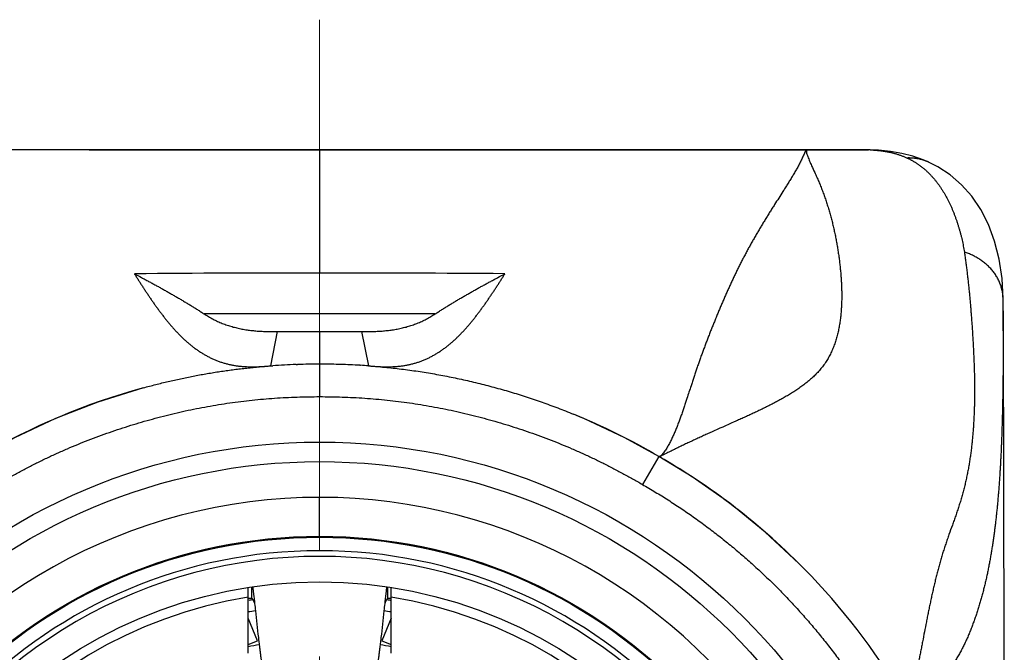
# Model space of a CAD drawing. Header units: millimetres. Extents: x 0 to 594, y 0 to 420.
# Tile 52 of 132: x 190 to 205, y 262 to 272. Entities that reach past the tile are written whole.
import ezdxf

# ---------------------------------------------------------------- set-up
doc = ezdxf.new("R2010")
doc.units = ezdxf.units.MM
doc.header["$LTSCALE"] = 0.257233
doc.linetypes.add('CENTER', pattern=[50.8, 31.75, -6.35, 6.35, -6.35])
doc.layers.add('NoLayerName_001', color=7, linetype='Continuous')

msp = doc.modelspace()

# ---------------------------------------------------------------- linework, layer by layer
at = {"layer": 'NoLayerName_001', "color": 2, "linetype": 'CENTER', "lineweight": 13}
msp.add_line((194.5831, 272.0514), (194.5831, 240.6013), dxfattribs=at)
at = {"layer": 'NoLayerName_001', "color": 7, "linetype": 'Continuous', "lineweight": 25}
for p, q in [((193.4168, 270.0512), (186.9146, 270.0513)), ((191.0331, 270.0513), (189.5167, 270.0513)), ((191.0331, 270.0513), (193.2745, 270.0513)), ((194.1721, 270.0498), (193.4168, 270.0512)), ((194.5831, 270.0494), (194.1721, 270.0498)), ((194.9854, 270.0497), (194.5831, 270.0494)), ((195.8918, 270.0513), (194.9854, 270.0497)), ((202.9881, 270.0508), (195.8917, 270.0513)), ((195.8917, 270.0513), (198.1331, 270.0513)), ((198.1331, 270.0513), (199.6495, 270.0513)), ((199.6495, 270.0513), (199.6981, 270.0513)), ((199.6981, 270.0513), (199.7081, 270.0513)), ((199.7081, 270.0513), (202.0831, 270.0513)), ((202.0831, 270.0513), (202.2517, 270.0513)), ((203.964, 269.8563), (203.9618, 269.8573)), ((205.1083, 266.7727), (205.1038, 267.7534)), ((193.8331, 266.7247), (193.9366, 267.2509)), ((193.9366, 267.2509), (194.5831, 267.2509)), ((194.5831, 267.2509), (195.2296, 267.2509)), ((195.2296, 267.2509), (195.3331, 266.7247)), ((193.8065, 266.7228), (193.8331, 266.7247)), ((193.8331, 266.7247), (193.8496, 266.7259)), ((193.8496, 266.7259), (193.8607, 266.7267)), ((194.2216, 266.745), (194.2433, 266.7457)), ((195.2025, 266.7332), (195.2099, 266.7327)), ((195.3331, 266.7247), (195.3597, 266.7228)), ((199.8059, 265.3283), (199.8059, 265.3283)), ((193.4831, 262.3013), (193.4831, 263.3156)), ((193.5331, 263.3175), (193.5331, 263.1513)), ((195.6331, 263.1513), (195.6331, 263.3175)), ((195.6831, 262.3013), (195.6831, 263.3156)), ((193.4831, 263.1513), (193.5331, 263.1513)), ((195.6331, 263.1513), (195.6831, 263.1513)), ((193.6242, 262.4949), (193.4831, 262.8441)), ((195.6831, 262.8441), (195.5421, 262.4949)), ((193.4831, 262.438), (193.6242, 262.4949)), ((195.5421, 262.4949), (195.6831, 262.438))]:
    msp.add_line(p, q, dxfattribs=at)
at = {"layer": 'NoLayerName_001', "color": 8, "linetype": 'Continuous', "lineweight": 25}
for p, q in [((194.5831, 270.0494), (194.5831, 268.1529)), ((202.2517, 270.0513), (202.3021, 270.0513)), ((202.3021, 270.0513), (202.4149, 270.0512)), ((202.4149, 270.0512), (202.9463, 270.0508)), ((202.9464, 270.0509), (202.9463, 270.0508)), ((203.0561, 270.0498), (203.0338, 270.0503)), ((196.3612, 267.5237), (192.8051, 267.5237)), ((194.5831, 267.2509), (194.5831, 266.251)), ((199.8035, 265.3321), (199.5548, 264.8983)), ((194.5831, 264.1013), (194.5831, 264.7013))]:
    msp.add_line(p, q, dxfattribs=at)
at = {"layer": 'NoLayerName_001', "color": 7, "linetype": 'Continuous', "lineweight": 25}
for points in [[(203.0561, 270.0498), (203.0536, 270.0499), (203.0338, 270.0503), (203.0123, 270.0506), (202.9881, 270.0508)], [(203.5466, 269.9938), (203.3695, 270.0249), (203.1863, 270.0435), (203.0563, 270.0498)], [(203.9618, 269.8573), (203.8733, 269.895), (203.7153, 269.9502), (203.5466, 269.9938)], [(205.1038, 267.7535), (205.0874, 268.0699), (205.0439, 268.3675), (204.9744, 268.6455), (204.88, 268.9007), (204.7629, 269.1302), (204.6241, 269.3341), (204.4661, 269.5114), (204.2907, 269.6623), (204.0995, 269.7872), (203.964, 269.8563)], [(205.1229, 260.0973), (205.1225, 260.9069), (205.1218, 261.7004), (205.1207, 262.4776), (205.1194, 263.2379), (205.1177, 263.9805), (205.1157, 264.7056), (205.1135, 265.4148), (205.1083, 266.7727)], [(191.8687, 266.3868), (191.1677, 266.1682), (190.5141, 265.9136), (189.8829, 265.6171), (189.3628, 265.3321)], [(199.8035, 265.3321), (199.2798, 265.619), (198.6481, 265.9154), (198.489, 265.982)], [(202.1539, 263.4859), (201.9618, 263.6827), (201.444, 264.1645), (200.8958, 264.6098), (200.319, 265.0158), (199.8035, 265.3321)]]:
    msp.add_lwpolyline(points, dxfattribs=at)
for radius in [9.25, 8.95, 7.8, 7.1]:
    msp.add_circle((194.5831, 256.3013), radius, dxfattribs=at)
at = {"layer": 'NoLayerName_001', "color": 8, "linetype": 'Continuous', "lineweight": 25}
msp.add_circle((194.5831, 256.3013), 7.7866, dxfattribs=at)
for centre, radius, start, end in [((202.9579, 267.7003), 2.3509, 87.60099, 88.22439), ((194.5831, 256.3013), 7.5788, 0, 180), ((194.5831, 256.3013), 7.4922, 359.99956, 180.00043)]:
    msp.add_arc(centre, radius, start, end, dxfattribs=at)
at = {"layer": 'NoLayerName_001', "color": 7, "linetype": 'Continuous', "lineweight": 25}
for centre, radius, start, end in [((194.5694, -98.9357), 367.0886, 89.997865, 90.442943), ((194.6365, -88.616), 356.7689, 89.55062, 90.008572), ((194.5664, 256.3822), 10.3685, 91.90587, 93.90257), ((194.582, 255.9043), 10.8467, 89.99404, 91.78941), ((194.584, 255.8689), 10.8821, 88.47894, 90.00459), ((194.5889, 256.0851), 10.6658, 88.30856, 88.47434), ((194.5962, 256.3026), 10.4481, 86.67331, 88.31356), ((194.6092, 256.5408), 10.2096, 85.93424, 86.62704), ((194.5976, 256.3991), 10.3538, 105.28168, 120.37056), ((194.5572, 256.376), 10.3795, 59.63927, 67.74055), ((194.6456, 256.3461), 10.361, 43.55865, 60.14479), ((194.5831, 256.3013), 8.4, 35.32547, 151.98352), ((194.6488, 256.3437), 10.3603, 29.94322, 43.58043), ((194.5831, 256.3013), 6.95, 99.10669, 80.89331), ((194.5831, 256.3013), 6.9, 98.56028, 99.10159), ((194.5831, 256.3013), 6.9, 80.89841, 81.43998), ((194.5831, 256.3013), 6.7268, 98.45205, 99.4189), ((194.5831, 256.3013), 6.7268, 80.5811, 81.54795), ((194.5831, 256.3013), 6.2, 98.63383, 100.22514), ((194.5831, 256.3013), 6.2, 79.77486, 81.36619)]:
    msp.add_arc(centre, radius, start, end, dxfattribs=at)
at = {"layer": 'NoLayerName_001', "color": 8, "linetype": 'Continuous', "lineweight": 25}
for points, knots in [([(193.2786, 270.0513), (193.4308, 270.0511), (193.8439, 270.0506), (194.2787, 270.0494), (194.5614, 270.0494), (194.5831, 270.0494)], [0, 0, 0, 0, 0.4565981, 1.2393377, 1.304566, 1.304566, 1.304566, 1.304566]), ([(194.5831, 270.0494), (194.7358, 270.0495), (195.1502, 270.0497), (195.5864, 270.0513), (195.8699, 270.0513), (195.8917, 270.0513)], [0, 0, 0, 0, 0.4580194, 1.2431955, 1.3086268, 1.3086268, 1.3086268, 1.3086268]), ([(202.0831, 270.0513), (202.0759, 270.043), (202.0592, 270.0275), (202.0473, 269.9955), (202.0327, 269.965), (202.0186, 269.9342), (202.0041, 269.9037), (201.9892, 269.8733), (201.9738, 269.8431), (201.9581, 269.8131), (201.942, 269.7833), (201.9255, 269.7537), (201.9088, 269.7243), (201.8918, 269.695), (201.8747, 269.6658), (201.8573, 269.6367), (201.8397, 269.6078), (201.8221, 269.5789), (201.8043, 269.5501), (201.7864, 269.5213), (201.7684, 269.4927), (201.7443, 269.4545), (201.6838, 269.3592), (201.6168, 269.2547), (201.5504, 269.1498), (201.5204, 269.102), (201.4965, 269.0637), (201.4786, 269.035), (201.4608, 269.0062), (201.443, 268.9774), (201.4254, 268.9485), (201.4078, 268.9196), (201.3902, 268.8906), (201.3728, 268.8616), (201.3554, 268.8325), (201.3382, 268.8034), (201.321, 268.7742), (201.3039, 268.745), (201.2869, 268.7157), (201.2701, 268.6863), (201.2589, 268.6667), (201.2533, 268.6569)], [0, 0, 0, 0, 0.0329818, 0.0669028, 0.1007311, 0.1345894, 0.1684535, 0.2023065, 0.2361616, 0.2700214, 0.3038842, 0.3377468, 0.3716067, 0.4054648, 0.4393225, 0.4731803, 0.5070378, 0.5408949, 0.574752, 0.6086091, 0.6424664, 0.6763236, 0.7440372, 0.981034, 1.0487475, 1.1164612, 1.1503182, 1.1841751, 1.218032, 1.2518888, 1.2857457, 1.3196025, 1.3534594, 1.3873164, 1.4211735, 1.4550309, 1.4888889, 1.5227473, 1.5566061, 1.5904651, 1.6243242, 1.6243242, 1.6243242, 1.6243242]), ([(202.0831, 270.0513), (202.0807, 270.0399), (202.071, 270.0161), (202.0852, 269.9799), (202.0966, 269.944), (202.1111, 269.9086), (202.1259, 269.8735), (202.1413, 269.8387), (202.1675, 269.7808), (202.1942, 269.7232), (202.2204, 269.6653), (202.236, 269.6306), (202.2513, 269.5957), (202.2663, 269.5606), (202.281, 269.5255), (202.2953, 269.4902), (202.3093, 269.4547), (202.323, 269.4191), (202.3363, 269.3834), (202.3493, 269.3476), (202.3619, 269.3116), (202.3742, 269.2756), (202.3862, 269.2394), (202.3979, 269.2031), (202.4093, 269.1667), (202.4203, 269.1302), (202.4311, 269.0937), (202.4415, 269.057), (202.4516, 269.0203), (202.4615, 268.9835), (202.471, 268.9466), (202.4802, 268.9096), (202.4891, 268.8725), (202.4977, 268.8354), (202.506, 268.7982), (202.514, 268.7609), (202.5217, 268.7236), (202.5292, 268.6862), (202.5363, 268.6488), (202.5431, 268.6113), (202.5475, 268.5863), (202.5497, 268.5737)], [0, 0, 0, 0, 0.0349115, 0.0729975, 0.1111126, 0.149219, 0.1873274, 0.2254351, 0.2635419, 0.377865, 0.4159746, 0.4540834, 0.4921909, 0.5302981, 0.5684068, 0.6065173, 0.6446294, 0.6827426, 0.7208563, 0.7589699, 0.7970825, 0.8351946, 0.8733065, 0.9114184, 0.9495306, 0.9876431, 1.0257557, 1.0638681, 1.1019805, 1.1400928, 1.1782049, 1.2163169, 1.2544287, 1.2925403, 1.3306518, 1.3687635, 1.4068752, 1.4449871, 1.4830987, 1.5212099, 1.5593199, 1.5593199, 1.5593199, 1.5593199]), ([(202.9463, 270.0508), (202.9519, 270.0508), (202.966, 270.0508), (202.9829, 270.0507), (202.9956, 270.0507), (203.0012, 270.0506), (203.0054, 270.0506), (203.0096, 270.0505), (203.0139, 270.0505), (203.0181, 270.0504), (203.0223, 270.0503), (203.0265, 270.0502), (203.0294, 270.0501), (203.0308, 270.0501)], [0, 0, 0, 0, 0.016900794, 0.04225359, 0.050704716, 0.054930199, 0.059155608, 0.063380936, 0.067606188, 0.071831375, 0.076056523, 0.080281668, 0.08450686, 0.08450686, 0.08450686, 0.08450686]), ([(203.0563, 270.0491), (203.0587, 270.049), (203.0636, 270.0488), (203.0709, 270.0485), (203.0782, 270.0481), (203.0854, 270.0477), (203.0927, 270.0473), (203.1, 270.0469), (203.1073, 270.0464), (203.1145, 270.0459), (203.1218, 270.0454), (203.1291, 270.0449), (203.1363, 270.0443), (203.1436, 270.0437), (203.1509, 270.0431), (203.1581, 270.0424), (203.1654, 270.0418), (203.1726, 270.0411), (203.1799, 270.0403), (203.1871, 270.0396), (203.1944, 270.0388), (203.1992, 270.0382), (203.2016, 270.038)], [0, 0, 0, 0, 0.00728688, 0.01457374, 0.02186066, 0.02914771, 0.03643499, 0.04372255, 0.05101037, 0.05829839, 0.06558654, 0.07287478, 0.08016306, 0.08745134, 0.09473956, 0.10202769, 0.10931571, 0.11660357, 0.12389125, 0.13117873, 0.138466, 0.14575304, 0.14575304, 0.14575304, 0.14575304]), ([(203.2016, 270.038), (203.2089, 270.0371), (203.2236, 270.0354), (203.2456, 270.0324), (203.2675, 270.0291), (203.2894, 270.0256), (203.3112, 270.0217), (203.333, 270.0175), (203.3547, 270.013), (203.3763, 270.0082), (203.3979, 270.0031), (203.4194, 269.9975), (203.4408, 269.9917), (203.4621, 269.9855), (203.4833, 269.9789), (203.5044, 269.972), (203.5253, 269.9647), (203.5461, 269.957), (203.5668, 269.949), (203.5873, 269.9407), (203.6077, 269.932), (203.6211, 269.9258), (203.6279, 269.9228)], [0, 0, 0, 0, 0.02215217, 0.04431071, 0.06647394, 0.08864053, 0.11080946, 0.13298011, 0.1551522, 0.17732584, 0.19950155, 0.22168023, 0.24386283, 0.26604812, 0.28823415, 0.31041912, 0.33260143, 0.35477967, 0.37695264, 0.39911934, 0.421279, 0.44343109, 0.44343109, 0.44343109, 0.44343109]), ([(203.9618, 269.8573), (203.9566, 269.8596), (203.9462, 269.8643), (203.9303, 269.8708), (203.9143, 269.877), (203.8981, 269.8828), (203.8818, 269.8882), (203.8654, 269.8933), (203.8489, 269.8979), (203.8322, 269.9022), (203.8155, 269.9061), (203.7987, 269.9096), (203.7818, 269.9126), (203.7648, 269.9153), (203.7478, 269.9176), (203.7307, 269.9196), (203.7136, 269.9211), (203.6965, 269.9222), (203.6793, 269.923), (203.6622, 269.9233), (203.645, 269.9233), (203.6336, 269.923), (203.6279, 269.9228)], [0, 0, 0, 0, 0.01713388, 0.03427846, 0.05143265, 0.06859523, 0.08576492, 0.10294038, 0.1201202, 0.13730299, 0.15448733, 0.17167182, 0.18885528, 0.20603715, 0.22321679, 0.2403934, 0.25756602, 0.27473356, 0.29189478, 0.30904838, 0.32619292, 0.34332692, 0.34332692, 0.34332692, 0.34332692]), ([(203.6279, 269.9228), (203.6331, 269.9204), (203.6435, 269.9155), (203.659, 269.9079), (203.6744, 269.9001), (203.6896, 269.8921), (203.7048, 269.8838), (203.7198, 269.8753), (203.7347, 269.8665), (203.7495, 269.8575), (203.7641, 269.8484), (203.7786, 269.8389), (203.7929, 269.8293), (203.8071, 269.8195), (203.8211, 269.8094), (203.835, 269.7992), (203.8487, 269.7887), (203.8623, 269.7781), (203.8757, 269.7672), (203.8889, 269.7562), (203.902, 269.745), (203.9105, 269.7373), (203.9148, 269.7335)], [0, 0, 0, 0, 0.01723048, 0.03447152, 0.05172181, 0.06897998, 0.08624462, 0.1035143, 0.12078755, 0.13806289, 0.15533879, 0.17261373, 0.18988618, 0.2071546, 0.22441745, 0.2416732, 0.25892031, 0.2761581, 0.29338873, 0.3106148, 0.32783874, 0.34506279, 0.34506279, 0.34506279, 0.34506279]), ([(203.9148, 269.7335), (203.9264, 269.7228), (203.9497, 269.7016), (203.9829, 269.668), (204.015, 269.6333), (204.046, 269.5975), (204.0757, 269.5607), (204.1043, 269.523), (204.1318, 269.4844), (204.1581, 269.4451), (204.1833, 269.4051), (204.2074, 269.3645), (204.2305, 269.3232), (204.2526, 269.2815), (204.2737, 269.2392), (204.2939, 269.1965), (204.3132, 269.1534), (204.3317, 269.1099), (204.3493, 269.0661), (204.3661, 269.022), (204.382, 268.9775), (204.3972, 268.9328), (204.4117, 268.8878), (204.4254, 268.8426), (204.4385, 268.7972), (204.4508, 268.7516), (204.4623, 268.7057), (204.4731, 268.6597), (204.483, 268.6136), (204.4922, 268.5673), (204.5005, 268.5208), (204.5053, 268.4897), (204.5077, 268.4741)], [0, 0, 0, 0, 0.0472047, 0.0944467, 0.1417289, 0.1890463, 0.2363866, 0.283731, 0.3310543, 0.3783414, 0.4256046, 0.4728559, 0.5201027, 0.5673484, 0.6145922, 0.6618298, 0.7090557, 0.7562743, 0.8034922, 0.8507139, 0.8979426, 0.9451796, 0.9924248, 1.0396764, 1.0869311, 1.1341842, 1.1814317, 1.2286706, 1.2758989, 1.3231158, 1.3703213, 1.4175168, 1.4175168, 1.4175168, 1.4175168]), ([(201.2533, 268.6569), (201.2478, 268.6471), (201.2366, 268.6274), (201.2201, 268.5979), (201.2037, 268.5683), (201.1873, 268.5386), (201.1711, 268.5089), (201.155, 268.4791), (201.139, 268.4493), (201.1231, 268.4194), (201.1074, 268.3894), (201.0918, 268.3594), (201.0762, 268.3293), (201.0608, 268.2991), (201.0455, 268.2689), (201.0304, 268.2386), (201.0153, 268.2083), (201.0003, 268.1779), (200.9855, 268.1475), (200.9708, 268.117), (200.9562, 268.0865), (200.9417, 268.0559), (200.9273, 268.0252), (200.9131, 267.9945), (200.8989, 267.9637), (200.8848, 267.9329), (200.8709, 267.9021), (200.857, 267.8712), (200.8433, 267.8403), (200.8296, 267.8093), (200.8161, 267.7783), (200.8026, 267.7472), (200.7892, 267.7161), (200.7759, 267.685), (200.7627, 267.6538), (200.7495, 267.6226), (200.7364, 267.5914), (200.719, 267.5497), (200.6975, 267.4976), (200.676, 267.4454), (200.6633, 267.414), (200.659, 267.4035)], [0, 0, 0, 0, 0.0338592, 0.0677185, 0.1015777, 0.1354368, 0.1692959, 0.203155, 0.237014, 0.2708731, 0.3047322, 0.3385913, 0.3724505, 0.4063096, 0.4401687, 0.4740279, 0.5078869, 0.5417459, 0.5756048, 0.6094636, 0.6433223, 0.6771809, 0.7110396, 0.7448982, 0.7787569, 0.8126155, 0.8464741, 0.8803324, 0.9141905, 0.9480483, 0.9819056, 1.0157627, 1.0496198, 1.0834769, 1.1173342, 1.1511917, 1.1850494, 1.2189072, 1.2866232, 1.3543389, 1.3881965, 1.3881965, 1.3881965, 1.3881965]), ([(202.5497, 268.5737), (202.5518, 268.5612), (202.556, 268.5362), (202.562, 268.4985), (202.5678, 268.4609), (202.5733, 268.4232), (202.5785, 268.3854), (202.5835, 268.3476), (202.5881, 268.3098), (202.5925, 268.2719), (202.5966, 268.234), (202.6004, 268.1961), (202.6039, 268.1581), (202.607, 268.1201), (202.6099, 268.0821), (202.6124, 268.044), (202.6145, 268.006), (202.6163, 267.9679), (202.6178, 267.9298), (202.6189, 267.8917), (202.6196, 267.8536), (202.6199, 267.8154), (202.6199, 267.7773), (202.6194, 267.7392), (202.6184, 267.701), (202.617, 267.6629), (202.6151, 267.6249), (202.6127, 267.5868), (202.6097, 267.5488), (202.6062, 267.5108), (202.6022, 267.4728), (202.5976, 267.4349), (202.5923, 267.3971), (202.5864, 267.3594), (202.5798, 267.3217), (202.5726, 267.2842), (202.5646, 267.2469), (202.5558, 267.2097), (202.5462, 267.1728), (202.5358, 267.1361), (202.5281, 267.1119), (202.5243, 267.0997)], [0, 0, 0, 0, 0.0381088, 0.0762171, 0.1143256, 0.1524352, 0.1905469, 0.2286613, 0.2667795, 0.3049012, 0.3430253, 0.3811509, 0.4192772, 0.4574036, 0.4955297, 0.5336554, 0.5717808, 0.6099062, 0.648032, 0.686159, 0.7242883, 0.7624203, 0.8005535, 0.8386865, 0.8768187, 0.9149502, 0.9530818, 0.991215, 1.0293523, 1.0674969, 1.105653, 1.1438258, 1.1820175, 1.2202196, 1.2584229, 1.29662, 1.3348057, 1.3729768, 1.4111328, 1.4492753, 1.4874087, 1.4874087, 1.4874087, 1.4874087]), ([(205.1038, 267.7534), (205.1034, 267.7645), (205.1031, 267.7867), (205.1001, 267.8199), (205.0957, 267.853), (205.0895, 267.8858), (205.0817, 267.9183), (205.0724, 267.9504), (205.0615, 267.982), (205.049, 268.013), (205.0351, 268.0434), (205.0198, 268.073), (205.0031, 268.1019), (204.9852, 268.13), (204.966, 268.1573), (204.9457, 268.1838), (204.9243, 268.2093), (204.9018, 268.2339), (204.8784, 268.2576), (204.854, 268.2803), (204.8288, 268.3021), (204.8027, 268.3228), (204.7758, 268.3426), (204.7483, 268.3614), (204.72, 268.3791), (204.6912, 268.3958), (204.6618, 268.4115), (204.6318, 268.4262), (204.6014, 268.4398), (204.5706, 268.4523), (204.5394, 268.4639), (204.5183, 268.4707), (204.5077, 268.4741)], [0, 0, 0, 0, 0.0332357, 0.0665414, 0.0999046, 0.1333097, 0.1667384, 0.2001705, 0.2335851, 0.2669673, 0.3003269, 0.3336765, 0.3670231, 0.4003693, 0.4337134, 0.4670497, 0.5003708, 0.5336807, 0.5669895, 0.600304, 0.6336277, 0.6669612, 0.7003022, 0.7336463, 0.7669882, 0.8003273, 0.8336622, 0.8669893, 0.9003031, 0.9335961, 0.9668596, 1.0000833, 1.0000833, 1.0000833, 1.0000833]), ([(204.5077, 268.4741), (204.5115, 268.4487), (204.519, 268.3977), (204.5296, 268.3212), (204.5396, 268.2446), (204.5492, 268.168), (204.5582, 268.0912), (204.5668, 268.0145), (204.575, 267.9376), (204.5828, 267.8608), (204.5901, 267.7839), (204.5972, 267.7069), (204.6038, 267.6299), (204.6102, 267.553), (204.6162, 267.4759), (204.6218, 267.3989), (204.6272, 267.3218), (204.6322, 267.2448), (204.637, 267.1677), (204.6414, 267.0905), (204.6456, 267.0134), (204.6494, 266.9363), (204.653, 266.8591), (204.6562, 266.7819), (204.6589, 266.7047), (204.6612, 266.6275), (204.663, 266.5503), (204.6643, 266.4731), (204.665, 266.3958), (204.665, 266.3186), (204.6645, 266.2413), (204.6632, 266.1641), (204.6613, 266.0868), (204.6587, 266.0096), (204.6554, 265.9324), (204.6512, 265.8553), (204.6463, 265.7782), (204.6405, 265.7011), (204.6339, 265.6241), (204.6264, 265.5472), (204.6205, 265.496), (204.6177, 265.4704)], [0, 0, 0, 0, 0.0772427, 0.1544871, 0.2317343, 0.3089851, 0.3862394, 0.4634969, 0.5407569, 0.618018, 0.6952787, 0.7725369, 0.8497914, 0.9270427, 1.0042915, 1.0815385, 1.1587843, 1.2360294, 1.3132742, 1.3905191, 1.4677644, 1.5450104, 1.6222563, 1.6995013, 1.7767448, 1.8539874, 1.9312301, 2.0084738, 2.085719, 2.162967, 2.2402197, 2.3174768, 2.3947362, 2.4719962, 2.5492561, 2.626516, 2.7037768, 2.7810404, 2.8583085, 2.9355777, 3.0128445, 3.0128445, 3.0128445, 3.0128445]), ([(200.659, 267.4035), (200.6548, 267.3931), (200.6463, 267.3722), (200.6337, 267.3408), (200.6211, 267.3093), (200.6085, 267.2779), (200.5961, 267.2464), (200.5837, 267.2149), (200.5714, 267.1834), (200.5591, 267.1518), (200.547, 267.1202), (200.5349, 267.0886), (200.5229, 267.0569), (200.511, 267.0252), (200.4991, 266.9935), (200.4874, 266.9617), (200.4757, 266.93), (200.4641, 266.8982), (200.4526, 266.8663), (200.4412, 266.8344), (200.4299, 266.8025), (200.4186, 266.7706), (200.4075, 266.7386), (200.3964, 266.7066), (200.3854, 266.6746), (200.3745, 266.6425), (200.3636, 266.6105), (200.3529, 266.5784), (200.3422, 266.5462), (200.3316, 266.5141), (200.3175, 266.4712), (200.286, 266.3746), (200.2551, 266.2779), (200.2271, 266.1921), (200.2165, 266.1599), (200.2058, 266.1278), (200.1951, 266.0957), (200.1842, 266.0636), (200.1732, 266.0316), (200.1621, 265.9996), (200.1546, 265.9783), (200.1508, 265.9677)], [0, 0, 0, 0, 0.0338575, 0.0677147, 0.1015719, 0.1354289, 0.1692858, 0.2031428, 0.2369999, 0.2708571, 0.3047147, 0.3385724, 0.3724303, 0.4062883, 0.4401463, 0.4740043, 0.5078623, 0.5417202, 0.575578, 0.6094357, 0.6432933, 0.6771508, 0.7110083, 0.7448659, 0.7787236, 0.8125813, 0.8464391, 0.880297, 0.9141548, 0.9480125, 0.9818699, 1.0495839, 1.2527242, 1.2865811, 1.3204379, 1.3542948, 1.3881518, 1.422009, 1.4558664, 1.4897239, 1.5235813, 1.5235813, 1.5235813, 1.5235813]), ([(202.5243, 267.0997), (202.5203, 267.0877), (202.5124, 267.0635), (202.4992, 267.0277), (202.4851, 266.9923), (202.47, 266.9573), (202.454, 266.9227), (202.4368, 266.8886), (202.4187, 266.855), (202.3995, 266.8221), (202.3792, 266.7898), (202.3579, 266.7581), (202.3356, 266.7272), (202.3124, 266.6969), (202.2882, 266.6675), (202.2631, 266.6387), (202.2372, 266.6107), (202.2105, 266.5835), (202.1831, 266.5569), (202.1551, 266.5311), (202.1264, 266.5059), (202.0973, 266.4814), (202.0676, 266.4575), (202.0374, 266.4341), (202.0069, 266.4113), (201.9759, 266.3891), (201.9445, 266.3673), (201.9128, 266.3461), (201.8808, 266.3253), (201.8485, 266.3049), (201.816, 266.2849), (201.7832, 266.2654), (201.7503, 266.2461), (201.7172, 266.2272), (201.6839, 266.2086), (201.6504, 266.1903), (201.6168, 266.1722), (201.5831, 266.1545), (201.5493, 266.1369), (201.5154, 266.1196), (201.4926, 266.1082), (201.4813, 266.1025)], [0, 0, 0, 0, 0.0381315, 0.0762658, 0.1143994, 0.1525306, 0.1906613, 0.2287965, 0.2669365, 0.3050772, 0.3432162, 0.3813525, 0.4194878, 0.4576252, 0.4957655, 0.533906, 0.5720412, 0.61017, 0.6482986, 0.6864293, 0.7245603, 0.7626857, 0.8008049, 0.8389254, 0.8770532, 0.9151917, 0.9533427, 0.9915056, 1.0296784, 1.067857, 1.1060361, 1.1442088, 1.1823674, 1.2205107, 1.2586421, 1.2967647, 1.3348812, 1.3729937, 1.4111037, 1.4492125, 1.4873208, 1.4873208, 1.4873208, 1.4873208]), ([(189.6152, 264.9005), (189.6653, 264.9293), (189.7653, 264.9875), (189.9175, 265.071), (190.071, 265.1522), (190.226, 265.2306), (190.3823, 265.3063), (190.5399, 265.3792), (190.6988, 265.4494), (190.8589, 265.5166), (191.0202, 265.581), (191.1826, 265.6426), (191.346, 265.7013), (191.5104, 265.7571), (191.6758, 265.81), (191.8421, 265.8601), (192.0092, 265.9073), (192.1771, 265.9517), (192.3457, 265.9931), (192.515, 266.0316), (192.685, 266.0671), (192.8556, 266.0995), (193.0268, 266.1289), (193.1984, 266.155), (193.3706, 266.178), (193.5431, 266.1977), (193.716, 266.2143), (193.8892, 266.2278), (194.0625, 266.2382), (194.236, 266.2455), (194.4096, 266.2502), (194.5253, 266.2505), (194.5831, 266.251)], [0, 0, 0, 0, 0.1735419, 0.3471347, 0.5207663, 0.6944248, 0.868099, 1.041778, 1.2154517, 1.3891113, 1.5627555, 1.7363899, 1.9100195, 2.0836481, 2.2572788, 2.4309139, 2.6045545, 2.7782004, 2.9518473, 3.125492, 3.2991329, 3.4727705, 3.6464074, 3.8200482, 3.9936997, 4.1673643, 4.3410374, 4.5147112, 4.6883751, 4.8620163, 5.0356192, 5.209166, 5.209166, 5.209166, 5.209166]), ([(194.5831, 266.251), (194.641, 266.2505), (194.7567, 266.2502), (194.9302, 266.2455), (195.1037, 266.2382), (195.2771, 266.2278), (195.4502, 266.2143), (195.6231, 266.1977), (195.7957, 266.178), (195.9678, 266.155), (196.1395, 266.1289), (196.3107, 266.0995), (196.4812, 266.0671), (196.6512, 266.0316), (196.8206, 265.9931), (196.9892, 265.9517), (197.1571, 265.9073), (197.3242, 265.8601), (197.4905, 265.81), (197.6558, 265.757), (197.8203, 265.7012), (197.9837, 265.6425), (198.1461, 265.581), (198.3073, 265.5166), (198.4675, 265.4494), (198.6264, 265.3793), (198.784, 265.3064), (198.9403, 265.2307), (199.0953, 265.1523), (199.2488, 265.0711), (199.401, 264.9876), (199.501, 264.9293), (199.5511, 264.9005)], [0, 0, 0, 0, 0.1735484, 0.3471527, 0.5207954, 0.6944608, 0.8681361, 1.0418108, 1.2154771, 1.3891304, 1.5627732, 1.736412, 1.9100516, 2.0836942, 2.2573404, 2.4309885, 2.604635, 2.7782757, 2.9519107, 3.1255416, 3.2991708, 3.4728016, 3.6464382, 3.8200855, 3.9937491, 4.1674275, 4.3411107, 4.5147882, 4.6884491, 4.862082, 5.0356758, 5.2092187, 5.2092187, 5.2092187, 5.2092187]), ([(201.4813, 266.1025), (201.4699, 266.0969), (201.4472, 266.0856), (201.4129, 266.0688), (201.3786, 266.0522), (201.3443, 266.0358), (201.3098, 266.0194), (201.2753, 266.0032), (201.2408, 265.9871), (201.2062, 265.971), (201.1716, 265.9551), (201.137, 265.9392), (201.0907, 265.9182), (201.0329, 265.892), (200.8706, 265.8192), (200.708, 265.7473), (200.5458, 265.6743), (200.488, 265.648), (200.4418, 265.6269), (200.4071, 265.611), (200.3725, 265.5951), (200.3379, 265.579), (200.3034, 265.563), (200.2689, 265.5468), (200.2344, 265.5305), (200.2, 265.5142), (200.1656, 265.4978), (200.1313, 265.4813), (200.097, 265.4647), (200.0627, 265.448), (200.0285, 265.4312), (199.9829, 265.4087), (199.9375, 265.386), (199.9032, 265.3693), (199.8918, 265.3637)], [0, 0, 0, 0, 0.0381083, 0.0762166, 0.1143248, 0.1524325, 0.1905395, 0.2286463, 0.2667532, 0.3048604, 0.3429679, 0.381076, 0.4191845, 0.4954026, 0.5716213, 0.9526947, 1.0289076, 1.1051218, 1.1432295, 1.1813375, 1.2194456, 1.2575537, 1.2956618, 1.3337697, 1.3718774, 1.4099848, 1.4480921, 1.4861993, 1.5243063, 1.5624134, 1.6005205, 1.6386278, 1.7148422, 1.7529489, 1.7529489, 1.7529489, 1.7529489]), ([(200.1508, 265.9677), (200.147, 265.957), (200.1394, 265.9358), (200.1278, 265.904), (200.1161, 265.8722), (200.1041, 265.8406), (200.0919, 265.809), (200.0794, 265.7775), (200.0666, 265.7461), (200.0535, 265.7149), (200.0401, 265.6838), (200.0263, 265.6529), (200.0121, 265.6222), (199.9975, 265.5916), (199.9824, 265.5613), (199.9669, 265.5312), (199.9507, 265.5014), (199.9339, 265.472), (199.9164, 265.443), (199.898, 265.4146), (199.8782, 265.3871), (199.8576, 265.3601), (199.841, 265.3447), (199.833, 265.3367)], [0, 0, 0, 0, 0.03385768, 0.067716, 0.1015749, 0.13543372, 0.16929229, 0.20315109, 0.23701129, 0.27087368, 0.30473641, 0.33859794, 0.37245775, 0.40631647, 0.44017487, 0.47403442, 0.5079002, 0.54178145, 0.57567382, 0.60954817, 0.64339981, 0.67725568, 0.71110893, 0.71110893, 0.71110893, 0.71110893]), ([(204.6177, 265.4704), (204.6145, 265.4449), (204.6084, 265.3937), (204.5977, 265.3172), (204.586, 265.2409), (204.5731, 265.1647), (204.5589, 265.0887), (204.5435, 265.013), (204.5269, 264.9375), (204.5089, 264.8624), (204.4895, 264.7876), (204.4688, 264.7131), (204.4469, 264.6391), (204.4239, 264.5653), (204.3998, 264.4919), (204.3749, 264.4188), (204.3492, 264.3459), (204.3145, 264.249), (204.2795, 264.1521), (204.2453, 264.0549), (204.2201, 263.9819), (204.1958, 263.9086), (204.1726, 263.8349), (204.1504, 263.7609), (204.1291, 263.6867), (204.1088, 263.6121), (204.0892, 263.5374), (204.0702, 263.4625), (204.0519, 263.3875), (204.0342, 263.3123), (204.017, 263.237), (204.0003, 263.1615), (203.9841, 263.086), (203.9683, 263.0104), (203.9529, 262.9347), (203.9377, 262.859), (203.9179, 262.7579), (203.8936, 262.6315), (203.8694, 262.505), (203.8498, 262.4039), (203.8398, 262.3534), (203.8349, 262.3281)], [0, 0, 0, 0, 0.0772632, 0.1545237, 0.2317849, 0.3090518, 0.3863231, 0.4635938, 0.5408607, 0.6181223, 0.6953794, 0.7726362, 0.8498953, 0.927155, 1.0044088, 1.0816512, 1.1588909, 1.2361345, 1.3906383, 1.4678913, 1.5451369, 1.6223748, 1.6996124, 1.7768573, 1.8541109, 1.9313702, 2.0086288, 2.0858808, 2.1631281, 2.240373, 2.3176166, 2.3948592, 2.4721014, 2.5493445, 2.6265892, 2.7038352, 2.7810818, 2.9355751, 3.0900658, 3.167309, 3.2445502, 3.2445502, 3.2445502, 3.2445502]), ([(199.8103, 265.3275), (199.81, 265.3275), (199.8094, 265.3275), (199.8085, 265.3275), (199.8076, 265.3277), (199.8067, 265.3279), (199.8062, 265.3282), (199.8059, 265.3283)], [0, 0, 0, 0, 0.0009047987, 0.0018201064, 0.0027327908, 0.0036356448, 0.0045298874, 0.0045298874, 0.0045298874, 0.0045298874]), ([(199.8332, 265.3368), (199.8329, 265.3366), (199.8321, 265.3362), (199.8311, 265.3356), (199.83, 265.335), (199.8289, 265.3344), (199.8279, 265.3339), (199.8268, 265.3333), (199.8257, 265.3327), (199.8246, 265.3322), (199.8235, 265.3317), (199.8224, 265.3312), (199.8213, 265.3307), (199.8201, 265.3302), (199.819, 265.3297), (199.8178, 265.3293), (199.8167, 265.3288), (199.8155, 265.3285), (199.8143, 265.3281), (199.8131, 265.3279), (199.8119, 265.3276), (199.8111, 265.3276), (199.8107, 265.3275)], [0, 0, 0, 0, 0.00122191, 0.002443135, 0.003663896, 0.004884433, 0.00610501, 0.007325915, 0.008547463, 0.00977, 0.010993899, 0.012219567, 0.013447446, 0.014678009, 0.015911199, 0.017145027, 0.018377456, 0.01960704, 0.02083307, 0.022055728, 0.023276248, 0.024497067, 0.024497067, 0.024497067, 0.024497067]), ([(199.8918, 265.3637), (199.8899, 265.3628), (199.886, 265.3609), (199.8802, 265.3581), (199.8744, 265.3553), (199.8695, 265.353), (199.8656, 265.3512), (199.8627, 265.3498), (199.8598, 265.3484), (199.8569, 265.3471), (199.8539, 265.3458), (199.851, 265.3444), (199.8481, 265.3431), (199.8451, 265.3418), (199.8421, 265.3405), (199.8392, 265.3393), (199.8362, 265.338), (199.8342, 265.3372), (199.8332, 265.3368)], [0, 0, 0, 0, 0.006448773, 0.012897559, 0.019347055, 0.025797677, 0.02902324, 0.032248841, 0.0354744, 0.038699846, 0.041925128, 0.04515021, 0.048375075, 0.051599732, 0.05482421, 0.058048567, 0.06127289, 0.064497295, 0.064497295, 0.064497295, 0.064497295]), ([(199.5511, 264.9005), (199.5845, 264.8811), (199.6513, 264.8426), (199.7507, 264.7832), (199.8494, 264.7227), (199.9474, 264.661), (200.0447, 264.5982), (200.1412, 264.5343), (200.237, 264.4692), (200.332, 264.403), (200.4262, 264.3356), (200.5196, 264.2672), (200.6121, 264.1976), (200.7039, 264.127), (200.7947, 264.0553), (200.8847, 263.9825), (200.9738, 263.9088), (201.0621, 263.8339), (201.1495, 263.7581), (201.236, 263.6813), (201.3217, 263.6035), (201.4065, 263.5248), (201.4903, 263.445), (201.5732, 263.3642), (201.6551, 263.2825), (201.7359, 263.1997), (201.8158, 263.116), (201.8947, 263.0314), (201.9727, 262.9458), (202.0496, 262.8594), (202.1255, 262.772), (202.2005, 262.6839), (202.2744, 262.5949), (202.3473, 262.505), (202.4191, 262.4142), (202.4899, 262.3227), (202.5595, 262.2302), (202.628, 262.137), (202.6954, 262.0429), (202.7618, 261.9482), (202.805, 261.8843), (202.8268, 261.8524)], [0, 0, 0, 0, 0.1157117, 0.2314539, 0.3472207, 0.4630065, 0.5788057, 0.6946127, 0.8104223, 0.9262289, 1.0420273, 1.1578126, 1.2735796, 1.3893244, 1.5050501, 1.620763, 1.7364687, 1.8521727, 1.9678797, 2.0835924, 2.1993087, 2.3150263, 2.4307434, 2.5464591, 2.662173, 2.7778862, 2.8936001, 3.0093156, 3.1250329, 3.2407517, 3.3564708, 3.472189, 3.5879054, 3.7036196, 3.8193319, 3.935043, 4.0507541, 4.1664665, 4.2821813, 4.3978991, 4.5136201, 4.5136201, 4.5136201, 4.5136201]), ([(203.8349, 262.3281), (203.8298, 262.3029), (203.8198, 262.2524), (203.8043, 262.1767), (203.7885, 262.1011), (203.7721, 262.0256), (203.755, 261.9503), (203.7372, 261.8751), (203.7184, 261.8002), (203.6986, 261.7255), (203.6837, 261.6762), (203.6765, 261.6515)], [0, 0, 0, 0, 0.07723979, 0.15447932, 0.23172071, 0.30896438, 0.38620944, 0.46345857, 0.54071635, 0.61797015, 0.6952124, 0.6952124, 0.6952124, 0.6952124])]:
    msp.add_open_spline(points, degree=3, knots=knots, dxfattribs=at)
at = {"layer": 'NoLayerName_001', "color": 7, "linetype": 'Continuous', "lineweight": 25}
for points, knots in [([(191.7316, 268.1419), (191.7411, 268.1267), (191.7601, 268.0963), (191.7889, 268.0509), (191.8179, 268.0055), (191.847, 267.9603), (191.8764, 267.9153), (191.906, 267.8703), (191.9358, 267.8256), (191.966, 267.781), (191.9964, 267.7366), (192.0271, 267.6924), (192.0582, 267.6485), (192.0896, 267.6048), (192.1215, 267.5615), (192.1539, 267.5185), (192.1868, 267.4759), (192.2202, 267.4337), (192.2542, 267.392), (192.2889, 267.3508), (192.3243, 267.3102), (192.3603, 267.2703), (192.3972, 267.231), (192.4349, 267.1925), (192.4734, 267.1549), (192.5128, 267.1182), (192.5531, 267.0825), (192.5944, 267.0479), (192.6367, 267.0145), (192.6799, 266.9824), (192.7241, 266.9516), (192.7694, 266.9223), (192.8156, 266.8946), (192.8628, 266.8686), (192.911, 266.8443), (192.96, 266.8219), (193.0099, 266.8016), (193.0605, 266.7832), (193.112, 266.7671), (193.164, 266.7528), (193.1991, 266.7453), (193.2166, 266.7413)], [0, 0, 0, 0, 0.0537955, 0.1075919, 0.1613888, 0.2151861, 0.268984, 0.3227827, 0.3765832, 0.4303865, 0.484194, 0.5380055, 0.5918177, 0.6456283, 0.6994366, 0.7532433, 0.807051, 0.8608645, 0.9146904, 0.9685298, 1.0223734, 1.0762142, 1.1300493, 1.1838803, 1.2377139, 1.2915619, 1.3454293, 1.3993024, 1.4531713, 1.5070333, 1.5608935, 1.6147648, 1.668657, 1.7225554, 1.7764473, 1.830328, 1.8842013, 1.938079, 1.9919658, 2.0458575, 2.0997461, 2.0997461, 2.0997461, 2.0997461]), ([(191.7316, 268.1419), (191.7681, 268.1225), (191.8228, 268.0935), (191.8956, 268.0545), (191.9502, 268.0252), (192.0047, 267.9956), (192.0591, 267.966), (192.1133, 267.9361), (192.1675, 267.906), (192.2216, 267.8757), (192.2755, 267.8452), (192.3293, 267.8144), (192.3829, 267.7834), (192.4364, 267.752), (192.4896, 267.7204), (192.5427, 267.6884), (192.5957, 267.6562), (192.6484, 267.6236), (192.7008, 267.5907), (192.7531, 267.5574), (192.7878, 267.5349), (192.8051, 267.5237)], [0, 0, 0, 0, 0.1239178, 0.1858776, 0.2478375, 0.3097974, 0.3717572, 0.4337172, 0.4956778, 0.5576397, 0.6196036, 0.6815708, 0.7435407, 0.8055119, 0.8674831, 0.9294531, 0.9914213, 1.053387, 1.1153502, 1.1773108, 1.2392694, 1.2392694, 1.2392694, 1.2392694]), ([(196.3612, 267.5237), (196.3785, 267.5349), (196.4131, 267.5574), (196.4654, 267.5906), (196.5179, 267.6236), (196.5706, 267.6562), (196.6235, 267.6884), (196.6766, 267.7204), (196.7299, 267.752), (196.7834, 267.7834), (196.837, 267.8144), (196.8908, 267.8452), (196.9447, 267.8757), (196.9987, 267.906), (197.0529, 267.9361), (197.1072, 267.966), (197.1616, 267.9956), (197.2161, 268.0252), (197.2706, 268.0545), (197.3434, 268.0935), (197.3982, 268.1225), (197.4347, 268.1419)], [0, 0, 0, 0, 0.0619584, 0.1239189, 0.1858819, 0.2478475, 0.3098154, 0.3717853, 0.4337563, 0.4957273, 0.5576971, 0.6196641, 0.6816279, 0.7435896, 0.8055501, 0.86751, 0.9294696, 0.9914294, 1.0533891, 1.1153488, 1.2392662, 1.2392662, 1.2392662, 1.2392662]), ([(197.108, 267.6485), (197.1184, 267.6632), (197.1392, 267.6924), (197.1699, 267.7366), (197.2003, 267.781), (197.2304, 267.8256), (197.2603, 267.8703), (197.2899, 267.9152), (197.3192, 267.9603), (197.3484, 268.0055), (197.3773, 268.0509), (197.4061, 268.0963), (197.4251, 268.1267), (197.4347, 268.1419)], [0, 0, 0, 0, 0.05381227, 0.1076238, 0.16143141, 0.21523482, 0.26903548, 0.32283448, 0.37663258, 0.43043018, 0.48422741, 0.5380241, 0.59181982, 0.59181982, 0.59181982, 0.59181982]), ([(195.3598, 266.7227), (195.3777, 266.7214), (195.4135, 266.7188), (195.4672, 266.7154), (195.5209, 266.7127), (195.5747, 266.711), (195.6285, 266.7104), (195.6824, 266.7112), (195.7362, 266.7135), (195.7899, 266.7175), (195.8434, 266.7233), (195.8967, 266.731), (195.9497, 266.7409), (196.0023, 266.7529), (196.0543, 266.767), (196.1057, 266.7832), (196.1564, 266.8015), (196.2063, 266.8219), (196.2553, 266.8443), (196.3034, 266.8686), (196.3506, 266.8946), (196.3969, 266.9223), (196.4421, 266.9516), (196.4863, 266.9824), (196.5296, 267.0145), (196.5718, 267.0479), (196.6131, 267.0825), (196.6535, 267.1182), (196.6929, 267.1549), (196.7314, 267.1925), (196.7691, 267.231), (196.8059, 267.2703), (196.842, 267.3102), (196.8773, 267.3508), (196.912, 267.392), (196.946, 267.4337), (196.9795, 267.4759), (197.0124, 267.5185), (197.0447, 267.5615), (197.0767, 267.6048), (197.0975, 267.634), (197.108, 267.6485)], [0, 0, 0, 0, 0.0538008, 0.1076059, 0.1614097, 0.215215, 0.2690363, 0.3228849, 0.3767403, 0.4305879, 0.4844283, 0.5382782, 0.5921527, 0.6460416, 0.6999335, 0.7538205, 0.8076981, 0.8615715, 0.9154523, 0.9693444, 1.0232431, 1.0771357, 1.1310076, 1.1848682, 1.2387306, 1.2925998, 1.3464729, 1.4003403, 1.4541882, 1.5080218, 1.5618529, 1.6156882, 1.6695293, 1.7233734, 1.7772133, 1.8310396, 1.8848535, 1.9386616, 1.9924685, 2.0462769, 2.1000877, 2.1000877, 2.1000877, 2.1000877]), ([(205.1048, 267.5694), (205.105, 267.5214), (205.1054, 267.4254), (205.1057, 267.2813), (205.1057, 267.1372), (205.1054, 266.9932), (205.1048, 266.8491), (205.1039, 266.705), (205.1026, 266.5609), (205.101, 266.4169), (205.0992, 266.2968), (205.0975, 266.2008), (205.0961, 266.1288), (205.0946, 266.0568), (205.0929, 265.9847), (205.0911, 265.9127), (205.089, 265.8407), (205.0868, 265.7687), (205.0845, 265.6967), (205.0819, 265.6247), (205.0791, 265.5527), (205.0761, 265.4808), (205.0729, 265.4088), (205.0694, 265.3368), (205.0657, 265.2649), (205.0618, 265.193), (205.0575, 265.121), (205.053, 265.0491), (205.0482, 264.9773), (205.0431, 264.9054), (205.0377, 264.8336), (205.0319, 264.7618), (205.0258, 264.69), (205.0193, 264.6182), (205.0125, 264.5465), (205.0053, 264.4748), (204.9976, 264.4032), (204.9895, 264.3316), (204.981, 264.2601), (204.972, 264.1886), (204.9655, 264.141), (204.9624, 264.1172)], [0, 0, 0, 0, 0.1440713, 0.2881429, 0.4322147, 0.5762867, 0.7203592, 0.8644324, 1.008506, 1.1525794, 1.2966524, 1.3686889, 1.4407254, 1.512762, 1.5847991, 1.6568367, 1.7288749, 1.8009135, 1.8729521, 1.9449907, 2.017029, 2.0890672, 2.1611053, 2.2331434, 2.3051819, 2.3772211, 2.4492613, 2.5213021, 2.5933429, 2.6653836, 2.737424, 2.8094641, 2.8815042, 2.9535449, 3.0255867, 3.0976302, 3.1696744, 3.2417185, 3.3137619, 3.3858046, 3.457847, 3.457847, 3.457847, 3.457847]), ([(192.8051, 267.5237), (192.8162, 267.5166), (192.8382, 267.5023), (192.8721, 267.4821), (192.9064, 267.4626), (192.9412, 267.444), (192.9764, 267.4262), (193.0121, 267.4094), (193.0482, 267.3934), (193.0847, 267.3784), (193.1215, 267.3643), (193.1587, 267.3512), (193.1962, 267.339), (193.234, 267.3277), (193.272, 267.3173), (193.3103, 267.3078), (193.3488, 267.2992), (193.3874, 267.2914), (193.4262, 267.2845), (193.4651, 267.2783), (193.5042, 267.2729), (193.5433, 267.2683), (193.5825, 267.2643), (193.6217, 267.2609), (193.6611, 267.2581), (193.7004, 267.2559), (193.7397, 267.2541), (193.7791, 267.2528), (193.8185, 267.2519), (193.8578, 267.2513), (193.8972, 267.2509), (193.9235, 267.2509), (193.9366, 267.2509)], [0, 0, 0, 0, 0.0393929, 0.0788141, 0.1182562, 0.1577126, 0.1971769, 0.2366432, 0.2761062, 0.3155615, 0.355006, 0.3944424, 0.4338745, 0.4733045, 0.512733, 0.552159, 0.5915802, 0.6309929, 0.6703966, 0.7097973, 0.7491992, 0.7886041, 0.8280112, 0.8674177, 0.9068185, 0.9462096, 0.9855948, 1.0249779, 1.0643608, 1.1037439, 1.1431263, 1.1825059, 1.1825059, 1.1825059, 1.1825059]), ([(195.2296, 267.2509), (195.2428, 267.2509), (195.269, 267.2509), (195.3084, 267.2513), (195.3478, 267.2519), (195.3872, 267.2528), (195.4265, 267.2541), (195.4659, 267.2559), (195.5052, 267.2581), (195.5445, 267.2609), (195.5838, 267.2643), (195.623, 267.2683), (195.6621, 267.2729), (195.7011, 267.2783), (195.7401, 267.2845), (195.7788, 267.2914), (195.8175, 267.2992), (195.856, 267.3078), (195.8942, 267.3173), (195.9323, 267.3277), (195.9701, 267.339), (196.0076, 267.3512), (196.0447, 267.3643), (196.0816, 267.3784), (196.1181, 267.3934), (196.1542, 267.4094), (196.1899, 267.4262), (196.2251, 267.444), (196.2599, 267.4626), (196.2942, 267.4821), (196.328, 267.5023), (196.3501, 267.5166), (196.3612, 267.5237)], [0, 0, 0, 0, 0.0393797, 0.0787622, 0.1181454, 0.1575284, 0.1969116, 0.2362969, 0.2756882, 0.3150891, 0.3544956, 0.3939028, 0.4333078, 0.4727099, 0.5121107, 0.5515145, 0.5909273, 0.6303486, 0.6697748, 0.7092034, 0.7486335, 0.7880657, 0.8275022, 0.8669467, 0.9064021, 0.9458652, 0.9853316, 1.0247959, 1.0642524, 1.1036947, 1.143116, 1.182509, 1.182509, 1.182509, 1.182509]), ([(191.8687, 266.3868), (191.9004, 266.3953), (191.9637, 266.4126), (192.0591, 266.4372), (192.1546, 266.461), (192.2504, 266.484), (192.3464, 266.506), (192.4426, 266.5271), (192.539, 266.5473), (192.6356, 266.5666), (192.7324, 266.5849), (192.8294, 266.6023), (192.9265, 266.6187), (193.0238, 266.6341), (193.1212, 266.6486), (193.2188, 266.6621), (193.3165, 266.6747), (193.4143, 266.6863), (193.5122, 266.6969), (193.6102, 266.7065), (193.7083, 266.7153), (193.7738, 266.7202), (193.8065, 266.7228)], [0, 0, 0, 0, 0.098458, 0.1969269, 0.295405, 0.3938903, 0.4923815, 0.5908772, 0.6893763, 0.7878781, 0.886382, 0.9848877, 1.0833949, 1.1819025, 1.2804091, 1.3789133, 1.4774137, 1.5759086, 1.6743967, 1.7728764, 1.871346, 1.969804, 1.969804, 1.969804, 1.969804]), ([(193.2166, 266.7413), (193.2343, 266.738), (193.2695, 266.7309), (193.3228, 266.7233), (193.3763, 266.7174), (193.4301, 266.7135), (193.4839, 266.7112), (193.5377, 266.7104), (193.5915, 266.711), (193.6453, 266.7127), (193.6991, 266.7154), (193.7528, 266.7188), (193.7885, 266.7214), (193.8064, 266.7227)], [0, 0, 0, 0, 0.05387421, 0.10772375, 0.16156383, 0.21541125, 0.26926646, 0.32311493, 0.37693609, 0.43074119, 0.48454469, 0.53834959, 0.59215011, 0.59215011, 0.59215011, 0.59215011]), ([(195.3597, 266.7228), (195.4026, 266.7194), (195.4884, 266.7129), (195.617, 266.7008), (195.7454, 266.6872), (195.8736, 266.6719), (196.0017, 266.6549), (196.1295, 266.6363), (196.257, 266.616), (196.3843, 266.594), (196.5112, 266.5705), (196.6379, 266.5453), (196.7643, 266.5185), (196.8903, 266.4901), (197.016, 266.4601), (197.1412, 266.4286), (197.2661, 266.3956), (197.3906, 266.361), (197.5147, 266.325), (197.6383, 266.2874), (197.7614, 266.2483), (197.8841, 266.2077), (198.0062, 266.1656), (198.1278, 266.1221), (198.2488, 266.0769), (198.3693, 266.0305), (198.449, 265.998), (198.4889, 265.982)], [0, 0, 0, 0, 0.1290999, 0.2582143, 0.38734, 0.5164741, 0.6456137, 0.7747563, 0.9038997, 1.033045, 1.1621942, 1.2913491, 1.4205108, 1.5496797, 1.6788562, 1.8080397, 1.9372294, 2.066424, 2.195621, 2.3248167, 2.4540076, 2.5831903, 2.7123619, 2.8415196, 2.9706609, 3.0997837, 3.228886, 3.228886, 3.228886, 3.228886]), ([(204.9624, 264.1172), (204.959, 264.0934), (204.9524, 264.0458), (204.9418, 263.9746), (204.9307, 263.9034), (204.9189, 263.8323), (204.9066, 263.7613), (204.8936, 263.6905), (204.8799, 263.6197), (204.8655, 263.5491), (204.8503, 263.4787), (204.8344, 263.4084), (204.8177, 263.3383), (204.8002, 263.2684), (204.7819, 263.1988), (204.7627, 263.1293), (204.7425, 263.0602), (204.7215, 262.9913), (204.6994, 262.9227), (204.6764, 262.8544), (204.6523, 262.7865), (204.6272, 262.7189), (204.6009, 262.6519), (204.5735, 262.5852), (204.5447, 262.5191), (204.5147, 262.4536), (204.4831, 262.3889), (204.4495, 262.3251), (204.4137, 262.2625), (204.3755, 262.2013), (204.3345, 262.1419), (204.2906, 262.0847), (204.2435, 262.0301), (204.1934, 261.9782), (204.1409, 261.9288), (204.0861, 261.882), (204.0296, 261.8372), (203.972, 261.7939), (203.9138, 261.7514), (203.8555, 261.7091), (203.8171, 261.6803), (203.7978, 261.666)], [0, 0, 0, 0, 0.072043, 0.1440879, 0.2161351, 0.2881828, 0.3602299, 0.4322759, 0.5043211, 0.5763667, 0.6484145, 0.7204639, 0.792513, 0.8645611, 0.9366087, 1.0086571, 1.080708, 1.1527591, 1.2248086, 1.2968564, 1.3689038, 1.4409521, 1.5130004, 1.5850508, 1.6571098, 1.7291805, 1.8012461, 1.8733067, 1.9453936, 2.0175174, 2.0896236, 2.1617009, 2.2337898, 2.3059031, 2.3780055, 2.4500581, 2.5221118, 2.594177, 2.6662235, 2.738254, 2.8102779, 2.8102779, 2.8102779, 2.8102779]), ([(193.5516, 263.3202), (193.5518, 263.319), (193.5522, 263.3164), (193.5527, 263.3126), (193.5534, 263.3076), (193.5543, 263.3012), (193.5553, 263.2936), (193.5563, 263.286), (193.5573, 263.2784), (193.5584, 263.2695), (193.5597, 263.2594), (193.5608, 263.2505), (193.5614, 263.2454), (193.5616, 263.2441)], [0, 0, 0, 0, 0.003838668, 0.007677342, 0.011516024, 0.019193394, 0.026870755, 0.034548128, 0.042225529, 0.04990296, 0.061419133, 0.072935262, 0.07677394, 0.07677394, 0.07677394, 0.07677394]), ([(195.6146, 263.3202), (195.6145, 263.3189), (195.6141, 263.3164), (195.6135, 263.3126), (195.6128, 263.3075), (195.612, 263.3012), (195.6109, 263.2936), (195.6099, 263.286), (195.6089, 263.2784), (195.6078, 263.2695), (195.6065, 263.2594), (195.6054, 263.2505), (195.6048, 263.2454), (195.6047, 263.2441)], [0, 0, 0, 0, 0.003835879, 0.007671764, 0.011507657, 0.019179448, 0.026851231, 0.034523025, 0.042194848, 0.049866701, 0.061374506, 0.072882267, 0.076718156, 0.076718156, 0.076718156, 0.076718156]), ([(193.5331, 263.1513), (193.534, 263.1506), (193.5358, 263.1494), (193.5383, 263.1471), (193.5406, 263.1447), (193.5428, 263.1422), (193.5449, 263.1396), (193.5469, 263.1369), (193.5489, 263.1342), (193.5507, 263.1315), (193.5525, 263.1287), (193.5543, 263.1258), (193.5559, 263.123), (193.5576, 263.1201), (193.5592, 263.1172), (193.5607, 263.1142), (193.5622, 263.1113), (193.5637, 263.1083), (193.5652, 263.1053), (193.5666, 263.1023), (193.5681, 263.0993), (193.5694, 263.0963), (193.5708, 263.0933), (193.5721, 263.0902), (193.5735, 263.0872), (193.5748, 263.0841), (193.5761, 263.081), (193.5773, 263.078), (193.5786, 263.0749), (193.5798, 263.0718), (193.581, 263.0687), (193.5818, 263.0667), (193.5822, 263.0656)], [0, 0, 0, 0, 0.003319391, 0.006643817, 0.009980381, 0.013327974, 0.016678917, 0.020022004, 0.023355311, 0.026681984, 0.03000457, 0.033325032, 0.036644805, 0.039964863, 0.043285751, 0.046607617, 0.049930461, 0.053254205, 0.056578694, 0.059903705, 0.06322895, 0.066554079, 0.069878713, 0.073202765, 0.076526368, 0.079849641, 0.083172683, 0.086495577, 0.089818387, 0.093141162, 0.096463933, 0.099786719, 0.099786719, 0.099786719, 0.099786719]), ([(193.5616, 263.2441), (193.5627, 263.235), (193.5649, 263.2168), (193.5686, 263.1849), (193.5744, 263.1348), (193.5832, 263.0574), (193.6055, 262.8569), (193.6259, 262.6655), (193.6449, 262.4969), (193.6501, 262.4513), (193.6544, 262.4149), (193.6582, 262.3831), (193.6615, 262.3558), (193.6649, 262.3285), (193.6684, 262.3012), (193.6714, 262.2784), (193.6738, 262.2603), (193.6756, 262.2466), (193.6775, 262.233), (193.6794, 262.2194), (193.6813, 262.2058), (193.6832, 262.1921), (193.6852, 262.1785), (193.6873, 262.1649), (193.6893, 262.1513), (193.6914, 262.1377), (193.6936, 262.1242), (193.6958, 262.1106), (193.6981, 262.097), (193.7004, 262.0835), (193.7028, 262.0699), (193.7053, 262.0564), (193.7078, 262.0429), (193.7105, 262.0294), (193.7133, 262.0159), (193.7163, 262.0025), (193.7195, 261.9891), (193.7232, 261.9759), (193.7271, 261.9626), (193.7316, 261.9546), (193.7335, 261.9504)], [0, 0, 0, 0, 0.0275071, 0.0550143, 0.0962752, 0.1787966, 0.2888252, 0.7014323, 0.7564466, 0.7977073, 0.8389681, 0.8664753, 0.8939825, 0.9214897, 0.9489969, 0.9765042, 0.9902578, 1.0040115, 1.0177651, 1.0315187, 1.0452724, 1.059026, 1.0727797, 1.0865334, 1.1002871, 1.1140409, 1.1277949, 1.1415487, 1.1553025, 1.1690561, 1.1828097, 1.1965633, 1.2103172, 1.2240711, 1.2378241, 1.2515776, 1.2653353, 1.2790859, 1.2928382, 1.3065906, 1.3065906, 1.3065906, 1.3065906]), ([(195.6047, 263.2441), (195.6036, 263.235), (195.6014, 263.2168), (195.5976, 263.185), (195.5919, 263.1349), (195.5831, 263.0574), (195.5607, 262.8569), (195.5404, 262.6655), (195.5214, 262.4969), (195.5161, 262.4514), (195.5119, 262.4149), (195.508, 262.3831), (195.5047, 262.3558), (195.5013, 262.3285), (195.4978, 262.3012), (195.4949, 262.2784), (195.4925, 262.2603), (195.4906, 262.2466), (195.4888, 262.233), (195.4869, 262.2194), (195.485, 262.2058), (195.483, 262.1921), (195.481, 262.1785), (195.479, 262.1649), (195.4769, 262.1513), (195.4748, 262.1377), (195.4726, 262.1242), (195.4704, 262.1106), (195.4682, 262.097), (195.4658, 262.0835), (195.4635, 262.0699), (195.461, 262.0564), (195.4584, 262.0429), (195.4558, 262.0294), (195.453, 262.0159), (195.45, 262.0025), (195.4468, 261.9891), (195.4431, 261.9759), (195.4391, 261.9626), (195.4347, 261.9546), (195.4327, 261.9504)], [0, 0, 0, 0, 0.0275073, 0.0550148, 0.096276, 0.1787981, 0.2888275, 0.701438, 0.7564527, 0.7977138, 0.8389749, 0.8664823, 0.8939897, 0.9214971, 0.9490046, 0.9765121, 0.9902659, 1.0040196, 1.0177734, 1.0315271, 1.0452809, 1.0590346, 1.0727884, 1.0865422, 1.100296, 1.11405, 1.127804, 1.141558, 1.1553119, 1.1690656, 1.1828193, 1.196573, 1.2103271, 1.224081, 1.2378342, 1.2515878, 1.2653455, 1.2790963, 1.2928487, 1.3066012, 1.3066012, 1.3066012, 1.3066012]), ([(195.6331, 263.1513), (195.6322, 263.1506), (195.6304, 263.1494), (195.628, 263.1471), (195.6256, 263.1447), (195.6234, 263.1422), (195.6213, 263.1396), (195.6193, 263.1369), (195.6174, 263.1342), (195.6155, 263.1315), (195.6137, 263.1287), (195.612, 263.1258), (195.6103, 263.123), (195.6087, 263.1201), (195.6071, 263.1172), (195.6055, 263.1142), (195.604, 263.1113), (195.6025, 263.1083), (195.6011, 263.1053), (195.5996, 263.1023), (195.5982, 263.0993), (195.5968, 263.0963), (195.5955, 263.0933), (195.5941, 263.0902), (195.5928, 263.0872), (195.5915, 263.0841), (195.5902, 263.0811), (195.5889, 263.078), (195.5877, 263.0749), (195.5864, 263.0718), (195.5852, 263.0687), (195.5844, 263.0667), (195.584, 263.0656)], [0, 0, 0, 0, 0.003318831, 0.006642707, 0.009978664, 0.013325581, 0.016675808, 0.020018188, 0.023350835, 0.026676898, 0.029998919, 0.033318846, 0.036638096, 0.039957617, 0.04327793, 0.046599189, 0.049921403, 0.053244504, 0.056568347, 0.059892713, 0.063217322, 0.066541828, 0.069865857, 0.073189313, 0.076512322, 0.079834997, 0.083157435, 0.086479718, 0.08980191, 0.093124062, 0.096446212, 0.099768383, 0.099768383, 0.099768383, 0.099768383])]:
    msp.add_open_spline(points, degree=3, knots=knots, dxfattribs=at)

doc.saveas('drawing.dxf')
